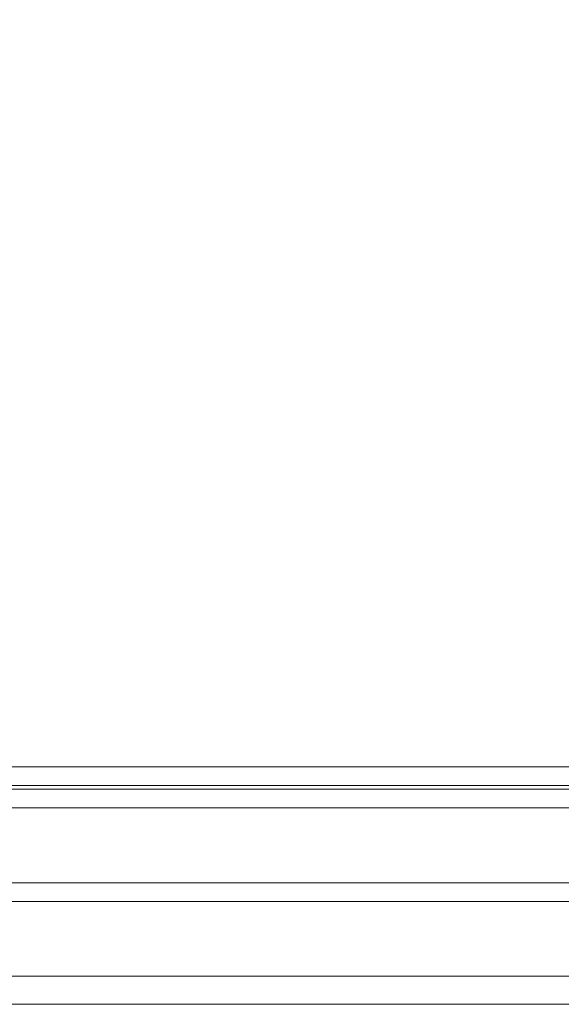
# Model space of a CAD drawing. Header units: inches. Extents: x 34737 to 291769, y 4926 to 74566.
# Tile 216 of 256: x 257013 to 257100, y 31095 to 31253. Entities that reach past the tile are written whole.
import ezdxf

# ---------------------------------------------------------------- set-up
doc = ezdxf.new("R2010")
doc.units = ezdxf.units.IN
doc.header["$LTSCALE"] = 300
doc.linetypes.add('ACAD_ISO02W100', pattern=[15, 12, -3])
doc.layers.add('!_A_03_ČIARKOVANÁ', color=41, linetype='ACAD_ISO02W100', lineweight=13)
doc.layers.add('_MB_szklo_0.15', color=142, linetype='Continuous', lineweight=15)

msp = doc.modelspace()

# ---------------------------------------------------------------- linework, layer by layer
at = {"layer": '!_A_03_ČIARKOVANÁ', "color": 7, "lineweight": -3, "ltscale": 0.5}
msp.add_arc((257617.07, 31153.16), 683.81, 90, 180, dxfattribs=at)
at = {"layer": '_MB_szklo_0.15'}
for points in [[(257018.38, 31130.1), (256973.38, 31130.1), (256973.38, 31133.1), (257018.38, 31133.1)], [(257018.38, 31130.1), (257571.88, 31130.1), (257571.88, 31133.1), (257018.38, 31133.1)], [(257018.38, 31129.53), (256973.38, 31129.53), (256973.38, 31130.1), (257018.38, 31130.1)], [(257018.38, 31126.53), (256973.38, 31126.53), (256973.38, 31129.53), (257018.38, 31129.53)], [(257018.38, 31129.53), (257571.88, 31129.53), (257571.88, 31130.1), (257018.38, 31130.1)], [(257018.38, 31126.53), (257571.88, 31126.53), (257571.88, 31129.53), (257018.38, 31129.53)], [(257018.38, 31111.53), (256973.38, 31111.53), (256973.38, 31114.53), (257018.38, 31114.53)], [(257018.38, 31111.53), (257571.88, 31111.53), (257571.88, 31114.53), (257018.38, 31114.53)], [(257018.38, 31095.03), (256973.38, 31095.03), (256973.38, 31099.53), (257018.38, 31099.53)], [(257018.38, 31095.03), (257571.88, 31095.03), (257571.88, 31099.53), (257018.38, 31099.53)]]:
    msp.add_lwpolyline(points, dxfattribs=at)

doc.saveas('drawing.dxf')
